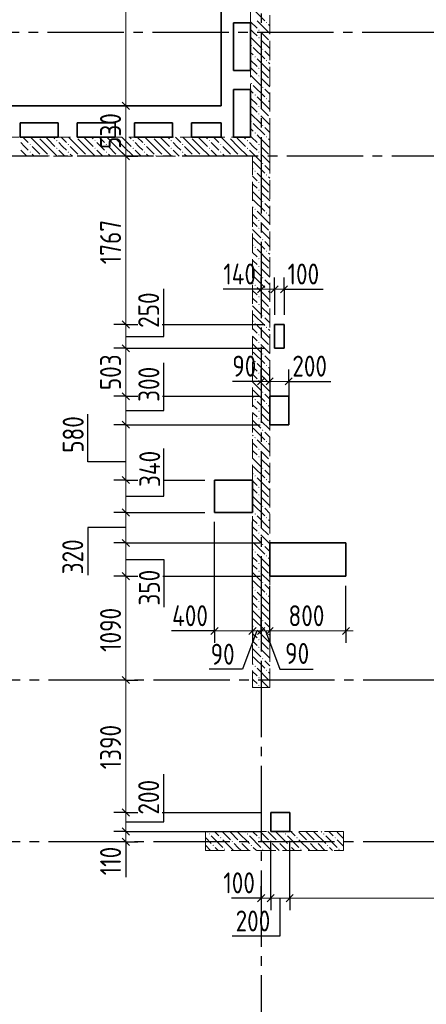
# Model space of a CAD drawing. Header units: millimetres. Extents: x 0 to 61017, y 0 to 42000.
# Tile 22 of 28: x 32307 to 36573, y 25395 to 35734. Entities that reach past the tile are written whole.
import ezdxf

# ---------------------------------------------------------------- set-up
doc = ezdxf.new("R2010")
doc.units = ezdxf.units.MM
doc.linetypes.add('______2', pattern=[270, 200, -70])
doc.linetypes.add('______5', pattern=[1100, 800, -100, 100, -100])
for name, color, linetype, lineweight in [('Standard', 7, 'Continuous', 25), ('ЖБ Пилон', 180, 'Continuous', 25), ('Оси', 40, '______5', 18), ('Размерная выноска', 7, 'Continuous', 13)]:
    doc.layers.add(name, color=color, linetype=linetype, lineweight=lineweight)
doc.layers.add('ЖБ Перекрытие верхний уровень', color=7, linetype='Continuous', lineweight=25, true_color=0xe0e0ff)
doc.layers.add('ЖБ Стена верхний уровень', color=7, linetype='Continuous', lineweight=25, true_color=0x006e00)
doc.styles.add('GOST 2.304-81', font='txt')

msp = doc.modelspace()

# ---------------------------------------------------------------- hatches: boundary and pattern name
at = {"layer": 'ЖБ Пилон', "linetype": 'Continuous', "lineweight": 18, "transparency": 33554687}
for points in [[(34290, 27183), (34297, 27190), (34303, 27183), (34297, 27177)], [(34410, 27143), (34417, 27150), (34423, 27143), (34417, 27137)], [(34530, 27103), (34537, 27110), (34543, 27103), (34537, 27097)], [(34610, 27103), (34617, 27110), (34623, 27103), (34617, 27097)], [(34690, 27183), (34697, 27190), (34703, 27183), (34697, 27177)], [(34810, 27143), (34817, 27150), (34823, 27143), (34817, 27137)], [(34930, 27103), (34937, 27110), (34943, 27103), (34937, 27097)], [(35010, 27103), (35017, 27110), (35023, 27103), (35017, 27097)], [(35090, 27183), (35097, 27190), (35103, 27183), (35097, 27177)], [(35210, 27143), (35217, 27150), (35223, 27143), (35217, 27137)], [(35330, 27103), (35337, 27110), (35343, 27103), (35337, 27097)], [(35410, 27103), (35417, 27110), (35423, 27103), (35417, 27097)], [(35490, 27183), (35497, 27190), (35503, 27183), (35497, 27177)], [(35610, 27143), (35617, 27150), (35623, 27143), (35617, 27137)], [(34330, 27063), (34337, 27070), (34343, 27063), (34337, 27057)], [(34450, 27023), (34457, 27030), (34463, 27023), (34457, 27017)], [(34730, 27063), (34737, 27070), (34743, 27063), (34737, 27057)], [(34850, 27023), (34857, 27030), (34863, 27023), (34857, 27017)], [(35130, 27063), (35137, 27070), (35143, 27063), (35137, 27057)], [(35250, 27023), (35257, 27030), (35263, 27023), (35257, 27017)], [(35530, 27063), (35537, 27070), (35543, 27063), (35537, 27057)], [(35650, 27023), (35657, 27030), (35663, 27023), (35657, 27017)]]:
    msp.add_hatch(color=7, dxfattribs=at).paths.add_polyline_path(points, flags=16)
at = {"layer": 'ЖБ Стена верхний уровень', "linetype": 'Continuous', "lineweight": 18, "transparency": 33554687}
for points in [[(34890, 35703), (34897, 35710), (34903, 35703), (34897, 35697)], [(34810, 35623), (34817, 35630), (34823, 35623), (34817, 35617)], [(34730, 35463), (34737, 35470), (34743, 35463), (34737, 35457)], [(34810, 35543), (34817, 35550), (34823, 35543), (34817, 35537)], [(34850, 35423), (34857, 35430), (34863, 35423), (34857, 35417)], [(34770, 35343), (34777, 35350), (34783, 35343), (34777, 35337)], [(34890, 35303), (34897, 35310), (34903, 35303), (34897, 35297)], [(34810, 35223), (34817, 35230), (34823, 35223), (34817, 35217)], [(34730, 35063), (34737, 35070), (34743, 35063), (34737, 35057)], [(34810, 35143), (34817, 35150), (34823, 35143), (34817, 35137)], [(34770, 34943), (34777, 34950), (34783, 34943), (34777, 34937)], [(34850, 35023), (34857, 35030), (34863, 35023), (34857, 35017)], [(34890, 34903), (34897, 34910), (34903, 34903), (34897, 34897)], [(34810, 34823), (34817, 34830), (34823, 34823), (34817, 34817)], [(34810, 34743), (34817, 34750), (34823, 34743), (34817, 34737)], [(34730, 34663), (34737, 34670), (34743, 34663), (34737, 34657)], [(34770, 34543), (34777, 34550), (34783, 34543), (34777, 34537)], [(34850, 34623), (34857, 34630), (34863, 34623), (34857, 34617)], [(32410, 34423), (32417, 34430), (32423, 34423), (32417, 34417)], [(32500, 34500), (32497, 34497), (32494, 34500)], [(32690, 34463), (32697, 34470), (32703, 34463), (32697, 34457)], [(32810, 34423), (32817, 34430), (32823, 34423), (32817, 34417)], [(32900, 34500), (32897, 34497), (32894, 34500)], [(33090, 34463), (33097, 34470), (33103, 34463), (33097, 34457)], [(33210, 34423), (33217, 34430), (33223, 34423), (33217, 34417)], [(33300, 34500), (33297, 34497), (33294, 34500)], [(33490, 34463), (33497, 34470), (33503, 34463), (33497, 34457)], [(33610, 34423), (33617, 34430), (33623, 34423), (33617, 34417)], [(33700, 34500), (33697, 34497), (33694, 34500)], [(33890, 34463), (33897, 34470), (33903, 34463), (33897, 34457)], [(34010, 34423), (34017, 34430), (34023, 34423), (34017, 34417)], [(34100, 34500), (34097, 34497), (34094, 34500)], [(34290, 34463), (34297, 34470), (34303, 34463), (34297, 34457)], [(34410, 34423), (34417, 34430), (34423, 34423), (34417, 34417)], [(34500, 34500), (34497, 34497), (34494, 34500)], [(34690, 34463), (34697, 34470), (34703, 34463), (34697, 34457)], [(34810, 34423), (34817, 34430), (34823, 34423), (34817, 34417)], [(34890, 34503), (34897, 34510), (34903, 34503), (34900, 34500), (34894, 34500)], [(34900, 34500), (34897, 34497), (34894, 34500)], [(32410, 34343), (32417, 34350), (32423, 34343), (32417, 34337)], [(32690, 34383), (32697, 34390), (32703, 34383), (32697, 34377)], [(32810, 34343), (32817, 34350), (32823, 34343), (32817, 34337)], [(33090, 34383), (33097, 34390), (33103, 34383), (33097, 34377)], [(33210, 34343), (33217, 34350), (33223, 34343), (33217, 34337)], [(33490, 34383), (33497, 34390), (33503, 34383), (33497, 34377)], [(33610, 34343), (33617, 34350), (33623, 34343), (33617, 34337)], [(33890, 34383), (33897, 34390), (33903, 34383), (33897, 34377)], [(34010, 34343), (34017, 34350), (34023, 34343), (34017, 34337)], [(34290, 34383), (34297, 34390), (34303, 34383), (34297, 34377)], [(34410, 34343), (34417, 34350), (34423, 34343), (34417, 34337)], [(34690, 34383), (34697, 34390), (34703, 34383), (34697, 34377)], [(34810, 34343), (34817, 34350), (34823, 34343), (34817, 34337)], [(32530, 34303), (32537, 34310), (32543, 34303), (32540, 34300), (32534, 34300)], [(32610, 34303), (32617, 34310), (32623, 34303), (32620, 34300), (32614, 34300)], [(32930, 34303), (32937, 34310), (32943, 34303), (32940, 34300), (32934, 34300)], [(33010, 34303), (33017, 34310), (33023, 34303), (33020, 34300), (33014, 34300)], [(33330, 34303), (33337, 34310), (33343, 34303), (33340, 34300), (33334, 34300)], [(33410, 34303), (33417, 34310), (33423, 34303), (33420, 34300), (33414, 34300)], [(33730, 34303), (33737, 34310), (33743, 34303), (33740, 34300), (33734, 34300)], [(33810, 34303), (33817, 34310), (33823, 34303), (33820, 34300), (33814, 34300)], [(34130, 34303), (34137, 34310), (34143, 34303), (34140, 34300), (34134, 34300)], [(34210, 34303), (34217, 34310), (34223, 34303), (34220, 34300), (34214, 34300)], [(34530, 34303), (34537, 34310), (34543, 34303), (34540, 34300), (34534, 34300)], [(34610, 34303), (34617, 34310), (34623, 34303), (34620, 34300), (34614, 34300)], [(34850, 34223), (34857, 34230), (34863, 34223), (34857, 34217)], [(34770, 34143), (34777, 34150), (34783, 34143), (34777, 34137)], [(34810, 34023), (34817, 34030), (34823, 34023), (34817, 34017)], [(34890, 34103), (34897, 34110), (34903, 34103), (34897, 34097)], [(34810, 33943), (34817, 33950), (34823, 33943), (34817, 33937)], [(34850, 33823), (34857, 33830), (34863, 33823), (34857, 33817)], [(34770, 33743), (34777, 33750), (34783, 33743), (34777, 33737)], [(34890, 33703), (34897, 33710), (34903, 33703), (34897, 33697)], [(34810, 33623), (34817, 33630), (34823, 33623), (34817, 33617)], [(34810, 33543), (34817, 33550), (34823, 33543), (34817, 33537)], [(34850, 33423), (34857, 33430), (34863, 33423), (34857, 33417)], [(34770, 33343), (34777, 33350), (34783, 33343), (34777, 33337)], [(34890, 33303), (34897, 33310), (34903, 33303), (34897, 33297)], [(34810, 33223), (34817, 33230), (34823, 33223), (34817, 33217)], [(34810, 33143), (34817, 33150), (34823, 33143), (34817, 33137)], [(34850, 33023), (34857, 33030), (34863, 33023), (34857, 33017)], [(34770, 32943), (34777, 32950), (34783, 32943), (34777, 32937)], [(34890, 32903), (34897, 32910), (34903, 32903), (34897, 32897)], [(34810, 32823), (34817, 32830), (34823, 32823), (34817, 32817)], [(34810, 32743), (34817, 32750), (34823, 32743), (34817, 32737)], [(34850, 32623), (34857, 32630), (34863, 32623), (34857, 32617)], [(34770, 32543), (34777, 32550), (34783, 32543), (34777, 32537)], [(34890, 32503), (34897, 32510), (34903, 32503), (34897, 32497)], [(34810, 32423), (34817, 32430), (34823, 32423), (34817, 32417)], [(34810, 32343), (34817, 32350), (34823, 32343), (34817, 32337)], [(34850, 32223), (34857, 32230), (34863, 32223), (34857, 32217)], [(34770, 32143), (34777, 32150), (34783, 32143), (34777, 32137)], [(34890, 32103), (34897, 32110), (34903, 32103), (34897, 32097)], [(34810, 32023), (34817, 32030), (34823, 32023), (34817, 32017)], [(34810, 31943), (34817, 31950), (34823, 31943), (34817, 31937)], [(34770, 31743), (34777, 31750), (34783, 31743), (34777, 31737)], [(34850, 31823), (34857, 31830), (34863, 31823), (34857, 31817)], [(34890, 31703), (34897, 31710), (34903, 31703), (34897, 31697)], [(34810, 31623), (34817, 31630), (34823, 31623), (34817, 31617)], [(34810, 31543), (34817, 31550), (34823, 31543), (34817, 31537)], [(34770, 31343), (34777, 31350), (34783, 31343), (34777, 31337)], [(34850, 31423), (34857, 31430), (34863, 31423), (34857, 31417)], [(34810, 31223), (34817, 31230), (34823, 31223), (34817, 31217)], [(34890, 31303), (34897, 31310), (34903, 31303), (34897, 31297)], [(34810, 31143), (34817, 31150), (34823, 31143), (34817, 31137)], [(34850, 31023), (34857, 31030), (34863, 31023), (34857, 31017)], [(34770, 30943), (34777, 30950), (34783, 30943), (34777, 30937)], [(34810, 30823), (34817, 30830), (34823, 30823), (34817, 30817)], [(34890, 30903), (34897, 30910), (34903, 30903), (34897, 30897)], [(34810, 30743), (34817, 30750), (34823, 30743), (34817, 30737)], [(34850, 30623), (34857, 30630), (34863, 30623), (34857, 30617)], [(34770, 30543), (34777, 30550), (34783, 30543), (34777, 30537)], [(34890, 30503), (34897, 30510), (34903, 30503), (34897, 30497)], [(34810, 30423), (34817, 30430), (34823, 30423), (34817, 30417)], [(34810, 30343), (34817, 30350), (34823, 30343), (34817, 30337)], [(34850, 30223), (34857, 30230), (34863, 30223), (34857, 30217)], [(34770, 30143), (34777, 30150), (34783, 30143), (34777, 30137)], [(34890, 30103), (34897, 30110), (34903, 30103), (34897, 30097)], [(34810, 30023), (34817, 30030), (34823, 30023), (34817, 30017)], [(34810, 29943), (34817, 29950), (34823, 29943), (34817, 29937)], [(34850, 29823), (34857, 29830), (34863, 29823), (34857, 29817)], [(34770, 29743), (34777, 29750), (34783, 29743), (34777, 29737)], [(34890, 29703), (34897, 29710), (34903, 29703), (34897, 29697)], [(34810, 29623), (34817, 29630), (34823, 29623), (34817, 29617)], [(34810, 29543), (34817, 29550), (34823, 29543), (34817, 29537)], [(34850, 29423), (34857, 29430), (34863, 29423), (34857, 29417)], [(34770, 29343), (34777, 29350), (34783, 29343), (34777, 29337)], [(34890, 29303), (34897, 29310), (34903, 29303), (34897, 29297)], [(34810, 29223), (34817, 29230), (34823, 29223), (34817, 29217)], [(34810, 29143), (34817, 29150), (34823, 29143), (34817, 29137)], [(34770, 28943), (34777, 28950), (34783, 28943), (34777, 28937)], [(34850, 29023), (34857, 29030), (34863, 29023), (34857, 29017)], [(34890, 28903), (34897, 28910), (34903, 28903), (34897, 28897)], [(34810, 28823), (34817, 28830), (34823, 28823), (34817, 28817)], [(34810, 28743), (34817, 28750), (34823, 28743), (34817, 28737)]]:
    msp.add_hatch(color=7, dxfattribs=at).paths.add_polyline_path(points, flags=16)

# ---------------------------------------------------------------- linework, layer by layer
at = {"layer": 'Standard', "color": 7, "linetype": 'Continuous', "lineweight": 25, "transparency": 33554687}
for p, q in [((33382, 34867), (33457, 34792)), ((33382, 34338), (33457, 34262)), ((34802, 32865), (34877, 32940)), ((34943, 32865), (35017, 32940)), ((35043, 32865), (35117, 32940)), ((33382, 32571), (33457, 32496)), ((33382, 32321), (33457, 32246)), ((34802, 31898), (34877, 31973)), ((34892, 31898), (34967, 31973)), ((35092, 31898), (35167, 31973)), ((33382, 31817), (33457, 31743)), ((33382, 31517), (33457, 31443)), ((33382, 30938), (33457, 30862)), ((33382, 30597), (33457, 30522)), ((33382, 30277), (33457, 30202)), ((33382, 29928), (33457, 29853)), ((34312, 29277), (34388, 29353)), ((34712, 29277), (34788, 29353)), ((34802, 29277), (34877, 29353)), ((34892, 29277), (34967, 29353)), ((35692, 29277), (35767, 29353)), ((33382, 28838), (33457, 28762)), ((33382, 27448), (33457, 27372)), ((33382, 27248), (33457, 27172)), ((33382, 27138), (33457, 27063)), ((34802, 26472), (34877, 26548)), ((34902, 26472), (34977, 26548)), ((35102, 26472), (35177, 26548))]:
    msp.add_line(p, q, dxfattribs=at)
at = {"layer": 'Standard', "color": 251, "linetype": 'Continuous', "lineweight": -3, "true_color": 0x656565, "transparency": 33554687}
for p, q in [((33420, 34830), (33295, 34830)), ((33420, 34830), (33545, 34830)), ((33420, 34830), (33420, 34830)), ((33420, 34300), (33295, 34300)), ((33420, 34300), (33545, 34300)), ((33420, 34300), (33420, 34300)), ((34840, 32903), (34840, 33028)), ((34980, 32903), (34980, 33028)), ((35080, 32903), (35080, 33028)), ((34840, 32903), (34840, 32778)), ((34840, 32903), (34840, 32903)), ((34980, 32903), (34980, 32778)), ((34980, 32903), (34980, 32633)), ((35080, 32903), (35080, 32778)), ((35080, 32903), (35080, 32633)), ((33420, 32533), (33295, 32533)), ((33420, 32533), (33545, 32533)), ((33420, 32533), (33518, 32533)), ((33803, 32533), (34880, 32533)), ((33420, 32283), (33295, 32283)), ((33420, 32283), (33545, 32283)), ((34840, 31936), (34840, 32061)), ((34930, 31936), (34930, 32061)), ((35130, 31936), (35130, 32061)), ((34840, 31936), (34840, 31811)), ((34840, 31936), (34840, 31936)), ((34930, 31936), (34930, 31811)), ((34930, 31936), (34930, 31730)), ((35130, 31936), (35130, 31811)), ((35130, 31936), (35130, 31730)), ((33420, 31780), (33295, 31780)), ((33420, 31780), (33545, 31780)), ((33420, 31780), (33520, 31780)), ((33805, 31780), (34830, 31780)), ((33420, 31480), (33295, 31480)), ((33420, 31480), (33545, 31480)), ((33420, 30900), (33295, 30900)), ((33420, 30900), (33545, 30900)), ((33420, 30900), (33529, 30900)), ((33814, 30900), (34250, 30900)), ((33420, 30560), (33295, 30560)), ((33420, 30560), (33545, 30560)), ((33420, 30240), (33295, 30240)), ((33420, 30240), (33545, 30240)), ((33420, 29890), (33295, 29890)), ((33420, 29890), (33545, 29890)), ((33420, 29890), (33526, 29890)), ((33810, 29890), (34830, 29890)), ((35730, 29315), (35730, 29790)), ((34350, 29315), (34350, 29440)), ((34750, 29315), (34750, 29440)), ((34840, 29315), (34840, 29440)), ((34930, 29315), (34930, 29440)), ((35730, 29315), (35730, 29440)), ((34350, 29315), (34350, 29190)), ((34750, 29315), (34750, 29190)), ((34840, 29315), (34840, 29190)), ((34840, 29315), (34840, 29278)), ((34930, 29315), (34930, 29190)), ((35730, 29315), (35730, 29190)), ((33420, 28800), (33295, 28800)), ((33420, 28800), (33545, 28800)), ((33420, 28800), (33420, 28800)), ((33420, 27410), (33295, 27410)), ((33420, 27410), (33545, 27410)), ((33420, 27410), (33518, 27410)), ((33803, 27410), (34835, 27410)), ((33420, 27210), (33295, 27210)), ((33420, 27210), (33545, 27210)), ((33420, 27210), (34835, 27210)), ((33420, 27100), (33295, 27100)), ((33420, 27100), (33545, 27100)), ((33420, 27100), (33420, 27100)), ((34840, 26510), (34840, 26635)), ((34940, 26510), (34940, 26635)), ((35140, 26510), (35140, 26635)), ((34840, 26510), (34840, 26385)), ((34840, 26510), (34840, 26510)), ((34940, 26510), (34940, 26385)), ((35140, 26510), (35140, 26385))]:
    msp.add_line(p, q, dxfattribs=at)
at = {"layer": 'Standard', "color": 7, "linetype": 'Continuous', "lineweight": 13, "transparency": 33554687}
for p, q in [((33420, 34830), (33420, 34300)), ((33420, 34300), (33420, 32533)), ((34840, 32903), (34765, 32903)), ((34840, 32903), (34980, 32903)), ((34980, 32903), (35080, 32903)), ((35080, 32903), (35155, 32903)), ((33420, 32533), (33420, 32283)), ((33420, 32283), (33420, 31780)), ((34840, 31936), (34765, 31936)), ((34840, 31936), (34930, 31936)), ((34930, 31936), (35130, 31936)), ((35130, 31936), (35205, 31936)), ((33420, 31780), (33420, 31480)), ((33420, 31480), (33420, 30900)), ((33420, 30900), (33420, 30560)), ((33420, 30560), (33420, 30240)), ((33420, 30240), (33420, 29890)), ((33420, 29890), (33420, 28800)), ((34350, 29315), (34275, 29315)), ((34350, 29315), (34750, 29315)), ((34750, 29315), (34840, 29315)), ((34840, 29315), (34930, 29315)), ((34930, 29315), (35730, 29315)), ((35730, 29315), (35805, 29315)), ((33420, 28800), (33420, 27410)), ((33420, 27410), (33420, 27210)), ((33420, 27210), (33420, 27100)), ((33420, 27100), (33420, 27025)), ((34840, 26510), (34765, 26510)), ((35140, 26510), (38760, 26510))]:
    msp.add_line(p, q, dxfattribs=at)
for points in [[(33420, 38800), (33420, 38200), (33420, 38200), (33420, 38128), (33420, 38128), (33420, 38058), (33420, 38058), (33420, 37932), (33420, 37932), (33420, 37701), (33420, 37701), (33420, 34830)], [(34840, 26510), (34880, 26510), (34880, 26510), (34940, 26510)], [(34940, 26510), (35122, 26510), (35122, 26510), (35140, 26510)]]:
    msp.add_lwpolyline(points, dxfattribs=at)
at = {"layer": 'Standard', "color": 251, "linetype": 'Continuous', "lineweight": -3, "true_color": 0x656565, "transparency": 33554687}
for points in [[(33420, 32283), (33632, 32283), (33632, 32283), (33691, 32283), (33691, 32283), (33739, 32283), (33739, 32283), (33772, 32283), (33772, 32283), (34880, 32283)], [(33420, 31480), (33660, 31480), (33660, 31480), (33726, 31480), (33726, 31480), (33779, 31480), (33779, 31480), (34830, 31480)], [(33420, 30560), (33692, 30560), (33692, 30560), (33766, 30560), (33766, 30560), (34250, 30560)], [(34350, 29315), (34350, 29332), (34350, 29332), (34350, 29569), (34350, 29569), (34350, 30460)], [(34750, 29315), (34750, 29332), (34750, 29332), (34750, 29767), (34750, 29767), (34750, 30460)], [(33420, 30240), (33703, 30240), (33703, 30240), (33780, 30240), (33780, 30240), (34830, 30240)], [(34930, 29315), (34930, 29332), (34930, 29332), (34930, 29790)], [(34940, 26510), (34940, 26527), (34940, 26527), (34940, 26527), (34940, 26527), (34940, 26527), (34940, 26527), (34940, 26527), (34940, 26527), (34940, 26855), (34940, 26855), (34940, 27110)], [(35140, 26510), (35140, 26527), (35140, 26527), (35140, 26527), (35140, 26527), (35140, 26527), (35140, 26527), (35140, 26527), (35140, 26527), (35140, 26979), (35140, 26979), (35140, 27110)]]:
    msp.add_lwpolyline(points, dxfattribs=at)
at = {"layer": 'ЖБ Перекрытие верхний уровень', "color": 7, "linetype": 'Continuous', "lineweight": 35, "transparency": 33554687}
for p, q in [((34420, 38800), (34420, 34830)), ((34550, 35700), (34730, 35700)), ((34550, 35200), (34550, 35700)), ((34730, 35700), (34730, 35200)), ((34730, 35200), (34550, 35200)), ((34550, 35000), (34730, 35000)), ((34550, 34500), (34550, 35000)), ((34730, 35000), (34730, 34500)), ((34420, 34830), (28240, 34830)), ((32310, 34650), (32710, 34650)), ((32310, 34500), (32310, 34650)), ((32710, 34650), (32710, 34500)), ((32910, 34650), (33310, 34650)), ((32910, 34500), (32910, 34650)), ((33310, 34650), (33310, 34500)), ((33510, 34650), (33910, 34650)), ((33510, 34500), (33510, 34650)), ((33910, 34650), (33910, 34500)), ((34110, 34500), (34110, 34650)), ((34110, 34650), (34420, 34650)), ((34420, 34650), (34420, 34500)), ((32710, 34500), (32310, 34500)), ((33310, 34500), (32910, 34500)), ((33910, 34500), (33510, 34500)), ((34420, 34500), (34110, 34500)), ((34730, 34500), (34550, 34500)), ((35080, 32533), (34980, 32533)), ((34980, 32533), (34980, 32283)), ((35080, 32283), (35080, 32533)), ((34980, 32283), (35080, 32283)), ((35130, 31780), (34930, 31780)), ((34930, 31780), (34930, 31480)), ((35130, 31480), (35130, 31780)), ((34930, 31480), (35130, 31480)), ((34750, 30900), (34350, 30900)), ((34350, 30900), (34350, 30560)), ((34750, 30560), (34750, 30900)), ((34350, 30560), (34750, 30560)), ((35730, 30240), (34930, 30240)), ((34930, 30240), (34930, 29890)), ((35730, 29890), (35730, 30240)), ((34930, 29890), (35730, 29890)), ((35140, 27410), (34940, 27410)), ((34940, 27410), (34940, 27210)), ((35140, 27210), (35140, 27410)), ((34940, 27210), (35140, 27210))]:
    msp.add_line(p, q, dxfattribs=at)
at = {"layer": 'ЖБ Пилон', "color": 253, "linetype": '______2', "lineweight": 13, "true_color": 0xa0a0a0, "transparency": 33554687}
for p, q in [((35705, 27210), (34255, 27210)), ((34255, 27210), (34255, 27010)), ((35705, 27010), (35705, 27210)), ((34255, 27010), (35705, 27010))]:
    msp.add_line(p, q, dxfattribs=at)
at = {"layer": 'ЖБ Пилон', "color": 9, "linetype": 'Continuous', "lineweight": 18, "true_color": 0xc7c7c7, "transparency": 33554687}
for p, q in [((34270, 27210), (34277, 27203)), ((34357, 27203), (34350, 27210)), ((34397, 27163), (34357, 27203)), ((34437, 27203), (34517, 27123)), ((34517, 27203), (34510, 27210)), ((34517, 27203), (34597, 27123)), ((34590, 27210), (34597, 27203)), ((34597, 27203), (34717, 27083)), ((34670, 27210), (34677, 27203)), ((34757, 27203), (34750, 27210)), ((34797, 27163), (34757, 27203)), ((34837, 27203), (34917, 27123)), ((34917, 27203), (34910, 27210)), ((34917, 27203), (34997, 27123)), ((34990, 27210), (34997, 27203)), ((34997, 27203), (35117, 27083)), ((35070, 27210), (35077, 27203)), ((35157, 27203), (35150, 27210)), ((35197, 27163), (35157, 27203)), ((35237, 27203), (35317, 27123)), ((35317, 27203), (35310, 27210)), ((35317, 27203), (35397, 27123)), ((35390, 27210), (35397, 27203)), ((35397, 27203), (35517, 27083)), ((35470, 27210), (35477, 27203)), ((35557, 27203), (35550, 27210)), ((35597, 27163), (35557, 27203)), ((35637, 27203), (35705, 27135)), ((34255, 27145), (34317, 27083)), ((34317, 27163), (34437, 27043)), ((34437, 27123), (34550, 27010)), ((34717, 27163), (34837, 27043)), ((34837, 27123), (34950, 27010)), ((35117, 27163), (35237, 27043)), ((35237, 27123), (35350, 27010)), ((35517, 27163), (35637, 27043)), ((35637, 27123), (35705, 27055)), ((34255, 27065), (34310, 27010)), ((34357, 27043), (34390, 27010)), ((34597, 27043), (34557, 27083)), ((34630, 27010), (34597, 27043)), ((34637, 27083), (34710, 27010)), ((34757, 27043), (34790, 27010)), ((34997, 27043), (34957, 27083)), ((35030, 27010), (34997, 27043)), ((35037, 27083), (35110, 27010)), ((35157, 27043), (35190, 27010)), ((35397, 27043), (35357, 27083)), ((35430, 27010), (35397, 27043)), ((35437, 27083), (35510, 27010)), ((35557, 27043), (35590, 27010))]:
    msp.add_line(p, q, dxfattribs=at)
at = {"layer": 'ЖБ Стена верхний уровень', "color": 251, "linetype": '______2', "lineweight": 13, "true_color": 0x656565, "transparency": 33554687}
for p, q in [((34730, 36140), (34730, 34500)), ((34930, 34500), (34930, 36140)), ((34730, 34500), (21750, 34500)), ((34930, 34300), (34930, 34500)), ((28340, 34300), (34750, 34300)), ((34750, 34300), (34750, 28720)), ((34930, 28720), (34930, 34300)), ((34750, 28720), (34930, 28720))]:
    msp.add_line(p, q, dxfattribs=at)
at = {"layer": 'ЖБ Стена верхний уровень', "color": 9, "linetype": 'Continuous', "lineweight": 18, "true_color": 0xc7c7c7, "transparency": 33554687}
for p, q in [((34757, 35843), (34877, 35723)), ((34730, 35710), (34797, 35643)), ((34917, 35603), (34797, 35723)), ((34917, 35683), (34930, 35670)), ((34757, 35603), (34730, 35630)), ((34797, 35563), (34757, 35603)), ((34837, 35603), (34917, 35523)), ((34917, 35603), (34930, 35590)), ((34730, 35550), (34837, 35443)), ((34837, 35523), (34930, 35430)), ((34730, 35390), (34757, 35363)), ((34757, 35443), (34877, 35323)), ((34930, 35350), (34877, 35403)), ((34730, 35310), (34797, 35243)), ((34917, 35203), (34797, 35323)), ((34917, 35283), (34930, 35270)), ((34757, 35203), (34730, 35230)), ((34797, 35163), (34757, 35203)), ((34837, 35203), (34917, 35123)), ((34917, 35203), (34930, 35190)), ((34730, 35150), (34837, 35043)), ((34837, 35123), (34930, 35030)), ((34730, 34990), (34757, 34963)), ((34757, 35043), (34877, 34923)), ((34930, 34950), (34877, 35003)), ((34730, 34910), (34797, 34843)), ((34917, 34803), (34797, 34923)), ((34917, 34883), (34930, 34870)), ((34757, 34803), (34730, 34830)), ((34730, 34750), (34837, 34643)), ((34797, 34763), (34757, 34803)), ((34837, 34803), (34917, 34723)), ((34917, 34803), (34930, 34790)), ((34757, 34643), (34877, 34523)), ((34837, 34723), (34930, 34630)), ((34730, 34590), (34757, 34563)), ((34930, 34550), (34877, 34603)), ((32357, 34403), (32317, 34443)), ((32340, 34500), (32397, 34443)), ((32517, 34403), (32420, 34500)), ((32517, 34483), (32597, 34403)), ((32597, 34483), (32580, 34500)), ((32597, 34483), (32677, 34403)), ((32660, 34500), (32677, 34483)), ((32757, 34403), (32717, 34443)), ((32740, 34500), (32797, 34443)), ((32917, 34403), (32820, 34500)), ((32917, 34483), (32997, 34403)), ((32997, 34483), (32980, 34500)), ((32997, 34483), (33077, 34403)), ((33060, 34500), (33077, 34483)), ((33157, 34403), (33117, 34443)), ((33140, 34500), (33197, 34443)), ((33317, 34403), (33220, 34500)), ((33317, 34483), (33397, 34403)), ((33397, 34483), (33380, 34500)), ((33397, 34483), (33477, 34403)), ((33460, 34500), (33477, 34483)), ((33557, 34403), (33517, 34443)), ((33540, 34500), (33597, 34443)), ((33717, 34403), (33620, 34500)), ((33717, 34483), (33797, 34403)), ((33797, 34483), (33780, 34500)), ((33797, 34483), (33877, 34403)), ((33860, 34500), (33877, 34483)), ((33957, 34403), (33917, 34443)), ((33940, 34500), (33997, 34443)), ((34117, 34403), (34020, 34500)), ((34117, 34483), (34197, 34403)), ((34197, 34483), (34180, 34500)), ((34197, 34483), (34277, 34403)), ((34260, 34500), (34277, 34483)), ((34357, 34403), (34317, 34443)), ((34340, 34500), (34397, 34443)), ((34517, 34403), (34420, 34500)), ((34517, 34483), (34597, 34403)), ((34597, 34483), (34580, 34500)), ((34597, 34483), (34677, 34403)), ((34660, 34500), (34677, 34483)), ((34757, 34403), (34717, 34443)), ((34730, 34510), (34740, 34500)), ((34740, 34500), (34797, 34443)), ((34820, 34500), (34797, 34523)), ((34917, 34403), (34820, 34500)), ((34917, 34483), (34930, 34470)), ((32317, 34363), (32380, 34300)), ((32397, 34363), (32357, 34403)), ((32437, 34403), (32517, 34323)), ((32517, 34403), (32597, 34323)), ((32597, 34403), (32700, 34300)), ((32717, 34363), (32780, 34300)), ((32797, 34363), (32757, 34403)), ((32837, 34403), (32917, 34323)), ((32917, 34403), (32997, 34323)), ((32997, 34403), (33100, 34300)), ((33117, 34363), (33180, 34300)), ((33197, 34363), (33157, 34403)), ((33237, 34403), (33317, 34323)), ((33317, 34403), (33397, 34323)), ((33397, 34403), (33500, 34300)), ((33517, 34363), (33580, 34300)), ((33597, 34363), (33557, 34403)), ((33637, 34403), (33717, 34323)), ((33717, 34403), (33797, 34323)), ((33797, 34403), (33900, 34300)), ((33917, 34363), (33980, 34300)), ((33997, 34363), (33957, 34403)), ((34037, 34403), (34117, 34323)), ((34117, 34403), (34197, 34323)), ((34197, 34403), (34300, 34300)), ((34317, 34363), (34380, 34300)), ((34397, 34363), (34357, 34403)), ((34437, 34403), (34517, 34323)), ((34517, 34403), (34597, 34323)), ((34597, 34403), (34700, 34300)), ((34717, 34363), (34780, 34300)), ((34797, 34363), (34757, 34403)), ((34837, 34403), (34917, 34323)), ((34917, 34403), (34930, 34390)), ((32437, 34323), (32460, 34300)), ((32837, 34323), (32860, 34300)), ((33237, 34323), (33260, 34300)), ((33637, 34323), (33660, 34300)), ((34037, 34323), (34060, 34300)), ((34437, 34323), (34460, 34300)), ((34757, 34243), (34877, 34123)), ((34780, 34300), (34837, 34243)), ((34837, 34323), (34860, 34300)), ((34860, 34300), (34930, 34230)), ((34750, 34170), (34757, 34163)), ((34917, 34003), (34797, 34123)), ((34930, 34150), (34877, 34203)), ((34750, 34090), (34797, 34043)), ((34917, 34083), (34930, 34070)), ((34757, 34003), (34750, 34010)), ((34750, 33930), (34837, 33843)), ((34797, 33963), (34757, 34003)), ((34837, 34003), (34917, 33923)), ((34837, 33923), (34930, 33830)), ((34917, 34003), (34930, 33990)), ((34757, 33843), (34877, 33723)), ((34750, 33770), (34757, 33763)), ((34917, 33603), (34797, 33723)), ((34930, 33750), (34877, 33803)), ((34750, 33690), (34797, 33643)), ((34757, 33603), (34750, 33610)), ((34797, 33563), (34757, 33603)), ((34837, 33603), (34917, 33523)), ((34917, 33683), (34930, 33670)), ((34917, 33603), (34930, 33590)), ((34750, 33530), (34837, 33443)), ((34837, 33523), (34930, 33430)), ((34757, 33443), (34877, 33323)), ((34930, 33350), (34877, 33403)), ((34750, 33370), (34757, 33363)), ((34917, 33203), (34797, 33323)), ((34750, 33290), (34797, 33243)), ((34757, 33203), (34750, 33210)), ((34797, 33163), (34757, 33203)), ((34837, 33203), (34917, 33123)), ((34917, 33283), (34930, 33270)), ((34917, 33203), (34930, 33190)), ((34750, 33130), (34837, 33043)), ((34837, 33123), (34930, 33030)), ((34757, 33043), (34877, 32923)), ((34930, 32950), (34877, 33003)), ((34750, 32970), (34757, 32963)), ((34750, 32890), (34797, 32843)), ((34917, 32803), (34797, 32923)), ((34917, 32883), (34930, 32870)), ((34757, 32803), (34750, 32810)), ((34797, 32763), (34757, 32803)), ((34837, 32803), (34917, 32723)), ((34917, 32803), (34930, 32790)), ((34750, 32730), (34837, 32643)), ((34837, 32723), (34930, 32630)), ((34750, 32570), (34757, 32563)), ((34757, 32643), (34877, 32523)), ((34930, 32550), (34877, 32603)), ((34750, 32490), (34797, 32443)), ((34917, 32403), (34797, 32523)), ((34917, 32483), (34930, 32470)), ((34757, 32403), (34750, 32410)), ((34797, 32363), (34757, 32403)), ((34837, 32403), (34917, 32323)), ((34917, 32403), (34930, 32390)), ((34750, 32330), (34837, 32243)), ((34837, 32323), (34930, 32230)), ((34750, 32170), (34757, 32163)), ((34757, 32243), (34877, 32123)), ((34930, 32150), (34877, 32203)), ((34750, 32090), (34797, 32043)), ((34917, 32003), (34797, 32123)), ((34917, 32083), (34930, 32070)), ((34757, 32003), (34750, 32010)), ((34797, 31963), (34757, 32003)), ((34837, 32003), (34917, 31923)), ((34917, 32003), (34930, 31990)), ((34750, 31930), (34837, 31843)), ((34837, 31923), (34930, 31830)), ((34750, 31770), (34757, 31763)), ((34757, 31843), (34877, 31723)), ((34930, 31750), (34877, 31803)), ((34750, 31690), (34797, 31643)), ((34917, 31603), (34797, 31723)), ((34917, 31683), (34930, 31670)), ((34757, 31603), (34750, 31610)), ((34797, 31563), (34757, 31603)), ((34837, 31603), (34917, 31523)), ((34917, 31603), (34930, 31590)), ((34750, 31530), (34837, 31443)), ((34757, 31443), (34877, 31323)), ((34837, 31523), (34930, 31430)), ((34750, 31370), (34757, 31363)), ((34930, 31350), (34877, 31403)), ((34750, 31290), (34797, 31243)), ((34917, 31203), (34797, 31323)), ((34917, 31283), (34930, 31270)), ((34757, 31203), (34750, 31210)), ((34750, 31130), (34837, 31043)), ((34797, 31163), (34757, 31203)), ((34837, 31203), (34917, 31123)), ((34837, 31123), (34930, 31030)), ((34917, 31203), (34930, 31190)), ((34757, 31043), (34877, 30923)), ((34750, 30970), (34757, 30963)), ((34917, 30803), (34797, 30923)), ((34930, 30950), (34877, 31003)), ((34750, 30890), (34797, 30843)), ((34757, 30803), (34750, 30810)), ((34917, 30883), (34930, 30870)), ((34750, 30730), (34837, 30643)), ((34797, 30763), (34757, 30803)), ((34837, 30803), (34917, 30723)), ((34837, 30723), (34930, 30630)), ((34917, 30803), (34930, 30790)), ((34757, 30643), (34877, 30523)), ((34930, 30550), (34877, 30603)), ((34750, 30570), (34757, 30563)), ((34917, 30403), (34797, 30523)), ((34750, 30490), (34797, 30443)), ((34757, 30403), (34750, 30410)), ((34797, 30363), (34757, 30403)), ((34837, 30403), (34917, 30323)), ((34917, 30483), (34930, 30470)), ((34917, 30403), (34930, 30390)), ((34750, 30330), (34837, 30243)), ((34837, 30323), (34930, 30230)), ((34757, 30243), (34877, 30123)), ((34930, 30150), (34877, 30203)), ((34750, 30170), (34757, 30163)), ((34750, 30090), (34797, 30043)), ((34917, 30003), (34797, 30123)), ((34757, 30003), (34750, 30010)), ((34797, 29963), (34757, 30003)), ((34837, 30003), (34917, 29923)), ((34917, 30083), (34930, 30070)), ((34917, 30003), (34930, 29990)), ((34750, 29930), (34837, 29843)), ((34837, 29923), (34930, 29830)), ((34757, 29843), (34877, 29723)), ((34930, 29750), (34877, 29803)), ((34750, 29770), (34757, 29763)), ((34750, 29690), (34797, 29643)), ((34917, 29603), (34797, 29723)), ((34917, 29683), (34930, 29670)), ((34757, 29603), (34750, 29610)), ((34797, 29563), (34757, 29603)), ((34837, 29603), (34917, 29523)), ((34917, 29603), (34930, 29590)), ((34750, 29530), (34837, 29443)), ((34837, 29523), (34930, 29430)), ((34750, 29370), (34757, 29363)), ((34757, 29443), (34877, 29323)), ((34930, 29350), (34877, 29403)), ((34750, 29290), (34797, 29243)), ((34917, 29203), (34797, 29323)), ((34917, 29283), (34930, 29270)), ((34757, 29203), (34750, 29210)), ((34797, 29163), (34757, 29203)), ((34837, 29203), (34917, 29123)), ((34917, 29203), (34930, 29190)), ((34750, 29130), (34837, 29043)), ((34837, 29123), (34930, 29030)), ((34750, 28970), (34757, 28963)), ((34757, 29043), (34877, 28923)), ((34930, 28950), (34877, 29003)), ((34750, 28890), (34797, 28843)), ((34917, 28803), (34797, 28923)), ((34917, 28883), (34930, 28870)), ((34757, 28803), (34750, 28810)), ((34797, 28763), (34757, 28803)), ((34837, 28803), (34917, 28723)), ((34917, 28803), (34930, 28790)), ((34750, 28730), (34760, 28720)), ((34837, 28723), (34840, 28720))]:
    msp.add_line(p, q, dxfattribs=at)
at = {"layer": 'Оси', "color": 8, "linetype": '______5', "lineweight": -3, "transparency": 33554687}
for p, q in [((34840, 38900), (34840, 16970)), ((43300, 35600), (4600, 35600)), ((50210, 34300), (4600, 34300)), ((50210, 34300), (4600, 34300)), ((49910, 28800), (4600, 28800)), ((49910, 27100), (4600, 27100))]:
    msp.add_line(p, q, dxfattribs=at)
at = {"layer": 'Размерная выноска', "color": 7, "linetype": 'Continuous', "lineweight": 25, "transparency": 33554687}
for p, q in [((34840, 32903), (34440, 32903)), ((35080, 32903), (35490, 32903)), ((34840, 31936), (34540, 31936)), ((35130, 31936), (35570, 31936)), ((34350, 29315), (33900, 29315)), ((33420, 27100), (33420, 26730)), ((34840, 26510), (34530, 26510))]:
    msp.add_line(p, q, dxfattribs=at)
for points in [[(33420, 32408), (33820, 32408), (33820, 32908)], [(33420, 31630), (33820, 31630), (33820, 32130)], [(33420, 31090), (33020, 31090), (33020, 31590)], [(33420, 30730), (33820, 30730), (33820, 31230)], [(33420, 30400), (33020, 30400), (33020, 29900)], [(33420, 30065), (33820, 30065), (33820, 29565)], [(34795, 29315), (34645, 28915), (34295, 28915)], [(34885, 29315), (35035, 28915), (35385, 28915)], [(33420, 27310), (33820, 27310), (33820, 27810)], [(35035, 26510), (35035, 26110), (34535, 26110)]]:
    msp.add_lwpolyline(points, dxfattribs=at)

# ---------------------------------------------------------------- texts
at = {"layer": 'Standard', "color": 7, "linetype": 'Continuous', "lineweight": 25, "transparency": 33554687, "char_height": 220, "attachment_point": 7, "rotation": 90, "style": 'GOST 2.304-81'}
for s, insert, width in [('530', (33370, 34377), 500.83), ('1767', (33370, 33166), 625.74), ('250', (33770, 32498), 516.4), ('503', (33370, 31844), 500.81), ('300', (33772, 31721), 516.4), ('580', (32978, 31186), 516.4), ('340', (33781, 30827), 516.4), ('320', (32973, 29910), 516.4), ('350', (33777, 29582), 500.83), ('1090', (33370, 29095), 625.74), ('1390', (33370, 27863), 610.16), ('200', (33770, 27387), 531.96), ('110', (33370, 26750), 438.19)]:
    msp.add_mtext(s, dxfattribs=dict(at, insert=insert, width=width))
at = {"layer": 'Standard', "color": 7, "linetype": 'Continuous', "lineweight": 25, "transparency": 33554687, "char_height": 220, "attachment_point": 7, "style": 'GOST 2.304-81'}
for s, insert, width in [('140', (34443, 32953), 485.07), ('100', (35117, 32953), 485.08), ('90', (34537, 31986), 391.31), ('200', (35167, 31986), 531.98), ('400', (33906, 29365), 531.97), ('800', (35127, 29365), 531.97), ('90', (35092, 28969), 391.32), ('90', (34310, 28961), 391.32), ('100', (34443, 26560), 485.07), ('200', (34572, 26160), 531.97)]:
    msp.add_mtext(s, dxfattribs=dict(at, insert=insert, width=width))

doc.saveas('drawing.dxf')
